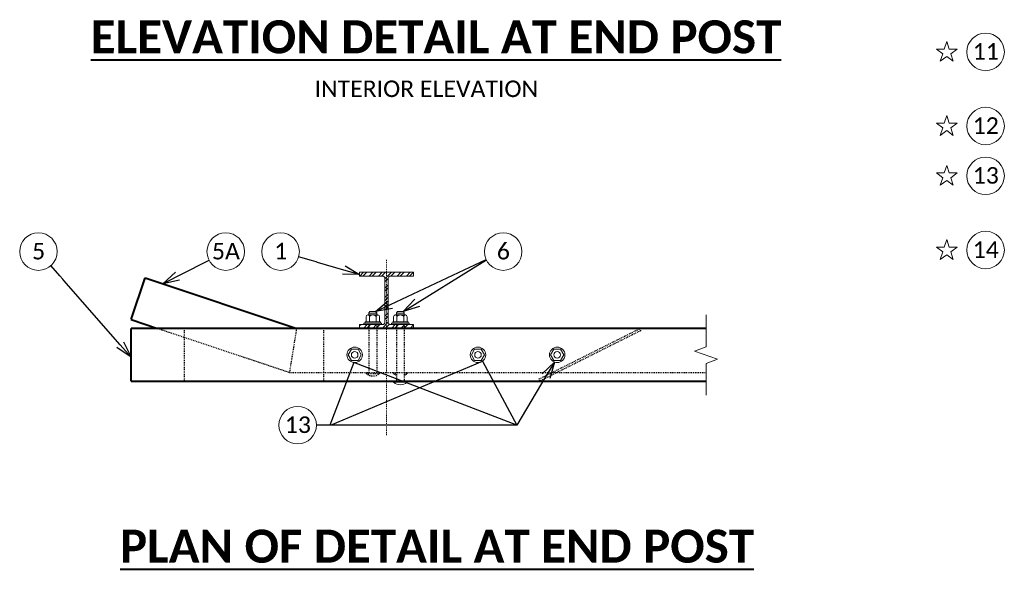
# Model space of a CAD drawing. Extents: x -1150 to 724, y -518 to -203.
# Tile 12 of 15: x 172 to 284, y -344 to -281. Entities that reach past the tile are written whole.
import ezdxf
from ezdxf import colors
from ezdxf.entities.mleader import LeaderData, LeaderLine
from ezdxf.enums import TextEntityAlignment as Align
from ezdxf.math import Vec2, Vec3

# ---------------------------------------------------------------- set-up
doc = ezdxf.new("R2010")
doc.units = 0
doc.header["$MEASUREMENT"] = 0
doc.linetypes.add('Wisdot2', pattern=[0.125, 0.0625, -0.0625])
doc.linetypes.add('Wisdot4', pattern=[0.28125, 0.125, -0.0625, 0.03125, -0.0625])
for name, color, linetype, lineweight in [('B_ANNO_BREAK', 7, 'Continuous', 18), ('B_ANNO_DIM', 7, 'Continuous', 18), ('B_ANNO_SYMB', 7, 'Continuous', 18), ('B_ANNO_TEXT', 7, 'Continuous', 18), ('B_ANNO_TEXT_TITLE', 7, 'Continuous', 40), ('B_CNTR', 1, 'Wisdot4', 18), ('B_DETAIL_HIDDEN', 7, 'Wisdot2', 25), ('B_DETAIL_OBJ', 7, 'Continuous', 40), ('B_STEEL', 92, 'Continuous', 18), ('B_STEEL_BOLT', 3, 'Continuous', 18)]:
    doc.layers.add(name, color=color, linetype=linetype, lineweight=lineweight)
doc.styles.add('Annotative', font='calibri.ttf', dxfattribs={"height": 0.0625})
doc.styles.get("Standard").update_dxf_attribs({"font": 'calibri.ttf'})
doc.styles.add('Title', font='calibrib.ttf', dxfattribs={"height": 0.125})

# ---------------------------------------------------------------- blocks, each defined once
blk = doc.blocks.new('AnonymousCell67')
at = {"layer": 'B_STEEL'}
h = blk.add_hatch(dxfattribs=at)
h.set_pattern_fill('ANSI32', color=256, scale=2)
h.paths.add_polyline_path([(3.06, 3.19), (-3.06, 3.19), (-3.06, 2.75), (-0.44, 2.75, -0.414214), (-0.19, 2.5), (-0.19, -2.5, -0.414214), (-0.44, -2.75), (-3.06, -2.75), (-3.06, -3.19), (3.06, -3.19), (3.06, -2.75), (0.44, -2.75, -0.414214), (0.19, -2.5), (0.19, 2.5, -0.414214), (0.44, 2.75), (3.06, 2.75)])
at = {"layer": 'B_STEEL', "flags": 128}
for points in [[(-0.44, 2.75), (-3.06, 2.75), (-3.06, 3.19), (3.06, 3.19), (3.06, 2.75), (0.44, 2.75)], [(-0.19, -2.5), (-0.19, 2.5)], [(0.19, 2.5), (0.19, -2.5)], [(0.44, -2.75), (3.06, -2.75), (3.06, -3.19), (-3.06, -3.19), (-3.06, -2.75), (-0.44, -2.75)]]:
    blk.add_lwpolyline(points, dxfattribs=at)
at = {"layer": 'B_STEEL'}
for centre, start, end in [((-0.44, 2.5), 0, 90), ((0.44, 2.5), 90, 180), ((-0.44, -2.5), 270, 0), ((0.44, -2.5), 180, 270)]:
    blk.add_arc(centre, 0.25, start, end, dxfattribs=at)
blk = doc.blocks.new('_Open30')
at = {"color": 0, "linetype": 'ByBlock', "lineweight": -2}
for p, q in [((-1, 0.268), (0, 0)), ((0, 0), (-1, -0.268)), ((0, 0), (-1, 0))]:
    blk.add_line(p, q, dxfattribs=at)
blk = doc.blocks.new('AnonymousCell59')
at = {"layer": 'B_DETAIL_HIDDEN', "ltscale": 0.5}
for p, q in [((-0.43, 2.18), (-0.43, -3.26)), ((0.45, 2.18), (0.45, -3.26)), ((-0.75, -3.26), (-0.75, -3.38)), ((0.77, -3.26), (0.77, -3.38)), ((-0.75, -3.38), (0.77, -3.38))]:
    blk.add_line(p, q, dxfattribs=at)
blk.add_arc((0.01, -2.49), 1.17, 229.5503, 310.4497, dxfattribs=at)
at = {"layer": 'B_STEEL_BOLT'}
for p, q in [((-0.32, 3.66), (-0.43, 3.5)), ((-0.43, 3.5), (-0.43, 3.26)), ((0.45, 3.46), (-0.43, 3.46)), ((0.32, 3.66), (-0.32, 3.66)), ((0.32, 3.66), (0.45, 3.5)), ((0.45, 3.5), (0.45, 3.26)), ((-1, 2.34), (1, 2.34)), ((-1, 2.34), (-1, 2.18)), ((0.88, 2.5), (-0.88, 2.5)), ((-0.88, 2.5), (-0.88, 2.34)), ((-0.75, 3.07), (-0.75, 2.5)), ((0.58, 3.26), (-0.56, 3.26)), ((-0.37, 3.07), (-0.37, 2.5)), ((0.39, 3.07), (0.39, 2.5)), ((0.77, 3.07), (0.77, 2.5)), ((0.88, 2.5), (0.88, 2.34)), ((1, 2.34), (1, 2.18))]:
    blk.add_line(p, q, dxfattribs=at)
for centre, radius, start, end in [((-0.56, 3.07), 0.19, 0.0996, 179.9007), ((0.01, 2.79), 0.476, 36.9137, 143.1102), ((0.58, 3.07), 0.19, 0.0996, 179.9007)]:
    blk.add_arc(centre, radius, start, end, dxfattribs=at)
blk = doc.blocks.new('AnonymousCell60')
at = {"layer": 'B_DETAIL_HIDDEN', "ltscale": 0.5}
for p, q in [((-0.45, 2.68), (-0.45, -3.76)), ((0.43, 2.68), (0.43, -3.76)), ((-0.77, -2.76), (-0.77, -2.88)), ((-0.51, -2.88), (-0.77, -2.88)), ((0.75, -2.88), (0.49, -2.88)), ((0.75, -2.76), (0.75, -2.88))]:
    blk.add_line(p, q, dxfattribs=at)
for start, end in [(229.5503, 244.7816), (295.395, 310.4497)]:
    blk.add_arc((-0.01, -1.99), 1.17, start, end, dxfattribs=at)
at = {"layer": 'B_STEEL_BOLT'}
for p, q in [((-0.77, 3.57), (-0.77, 3)), ((-0.58, 3.76), (0.56, 3.76)), ((-0.32, 4.16), (-0.45, 4)), ((-0.45, 4), (-0.45, 3.76)), ((-0.45, 3.96), (0.43, 3.96)), ((-0.39, 3.57), (-0.39, 3)), ((-0.32, 4.16), (0.32, 4.16)), ((0.32, 4.16), (0.43, 4)), ((0.37, 3.57), (0.37, 3)), ((0.43, 4), (0.43, 3.76)), ((0.75, 3.57), (0.75, 3)), ((1, 2.84), (-1, 2.84)), ((-1, 2.84), (-1, 2.68)), ((-0.88, 3), (0.88, 3)), ((-0.88, 3), (-0.88, 2.84)), ((0.88, 3), (0.88, 2.84)), ((1, 2.84), (1, 2.68)), ((0.75, -3.76), (-0.77, -3.76)), ((-0.77, -3.76), (-0.77, -3.88)), ((0.75, -3.88), (-0.77, -3.88)), ((0.75, -3.76), (0.75, -3.88))]:
    blk.add_line(p, q, dxfattribs=at)
for centre, radius, start, end in [((-0.58, 3.57), 0.19, 0.0993, 179.9004), ((-0.01, 3.29), 0.476, 36.8898, 143.0863), ((0.56, 3.57), 0.19, 0.0993, 179.9004), ((-0.01, -2.99), 1.17, 229.5503, 310.4497)]:
    blk.add_arc(centre, radius, start, end, dxfattribs=at)
blk = doc.blocks.new('Nnumber in circle')
at = {"layer": 'B_ANNO_SYMB'}
blk.add_circle((0, 0), 2.13, dxfattribs=at)
at = {"layer": 'B_ANNO_TEXT', "style": 'Annotative'}
blk.add_attdef('#', text='', height=1.88, dxfattribs=at).set_placement((0.02, -0.89, -0.84), align=Align.CENTER)
blk = doc.blocks.new('AnonymousCell61')
at = {"layer": 'B_STEEL_BOLT', "flags": 128}
blk.add_lwpolyline([(-0.75, 0), (-0.38, 0.65), (0.38, 0.65), (0.75, 0), (0.38, -0.65), (-0.38, -0.65), (-0.75, 0)], dxfattribs=at)
at = {"layer": 'B_STEEL_BOLT'}
for radius in [0.879, 0.375]:
    blk.add_circle((0, 0), radius, dxfattribs=at)
blk = doc.blocks.new('SYM104')
at = {"layer": 'B_ANNO_SYMB', "flags": 128}
blk.add_lwpolyline([(-2.44, 0.38), (-2.72, -0.48), (-3.62, -0.48), (-2.89, -1.02), (-3.17, -1.87), (-2.44, -1.34), (-1.71, -1.87), (-1.99, -1.02), (-1.26, -0.48), (-2.16, -0.48), (-2.44, 0.38)], dxfattribs=at)
blk = doc.blocks.new('*U104')
at = {"color": 7, "linetype": 'Continuous', "lineweight": 18}
for p in [(342.61, 234.35), (342.61, 225.95), (342.61, 220.29), (342.61, 211.87)]:
    blk.add_blockref('SYM104', p, dxfattribs=at)
at = {"layer": 'B_ANNO_TEXT', "style": 'Annotative'}
blk.add_attdef('SHT#', (411.46, 162.66), '', height=1.88, dxfattribs=at)
blk = doc.blocks.new('*U188')
at = {"layer": 'B_ANNO_BREAK', "flags": 128}
blk.add_lwpolyline([(312.83036, 194.58802), (312.83036, 198.19541), (314.11905, 198.66446), (311.54167, 199.60254), (312.83036, 200.07159), (312.83036, 203.72051)], dxfattribs=at)
at = {"layer": 'B_CNTR'}
blk.add_line((276.55828, 190.06603), (276.55828, 209.9422), dxfattribs=at)
at = {"layer": 'B_DETAIL_HIDDEN', "ltscale": 0.75}
for p, q in [((250.55828, 202.17319), (265.55828, 197.17319)), ((253.55828, 202.17319), (253.55828, 196.17319)), ((265.55828, 197.17319), (266.36967, 202.17319)), ((265.55828, 197.17319), (312.83036, 197.17319))]:
    blk.add_line(p, q, dxfattribs=at)
at = {"layer": 'B_DETAIL_OBJ'}
for p, q in [((247.55828, 203.17319), (249.13942, 207.9166)), ((249.13942, 207.9166), (266.36967, 202.17319)), ((247.55828, 203.17319), (250.55828, 202.17319)), ((247.55828, 196.17319), (247.55828, 202.17319)), ((312.83036, 202.17319), (247.55828, 202.17319)), ((247.55828, 196.17319), (312.83036, 196.17319))]:
    blk.add_line(p, q, dxfattribs=at)
for p, values in [((237.02364, 210.88885), {'#': '5'}), ((258.29415, 210.88885), {'#': '5A'}), ((264.52253, 210.88885), {'#': '1'}), ((289.80091, 210.88885), {'#': '6'})]:
    blk.add_blockref('Nnumber in circle', p).add_auto_attribs(values)
for name, p in [('AnonymousCell67', (276.55841, 205.36087)), ('AnonymousCell59', (274.98825, 200.43181)), ('AnonymousCell60', (278.12925, 199.93181))]:
    blk.add_blockref(name, p)
at = {"layer": 'B_ANNO_TEXT', "insert": (268.37146, 230.30147), "char_height": 1.875, "width": 40.1560771, "attachment_point": 1, "style": 'Annotative'}
blk.add_mtext('\\pxql;INTERIOR ELEVATION', dxfattribs=at)
at = {"layer": 'B_ANNO_TEXT_TITLE', "char_height": 3.75, "attachment_point": 1, "style": 'Title'}
for s, insert, width in [('\\pxqc;{\\LELEVATION DETAIL AT END POST}', (239.49829, 237.13366), 85.3458693), ('\\pxqc;{\\LPLAN OF DETAIL AT END POST}', (243.01416, 179.33341), 78.5383236)]:
    blk.add_mtext(s, dxfattribs=dict(at, insert=insert, width=width))
at = {"layer": 'B_ANNO_DIM'}
ml = blk.add_multileader_mtext('Standard', dxfattribs=at)
ml.set_content('', color=256)
ml.set_leader_properties()
ml.set_arrow_properties(name='OPEN30')
ml.build(insert=Vec2(0, 0))
ml.multileader.update_dxf_attribs({"text_right_attachment_type": 3, "dogleg_length": 0.0625, "arrow_head_size": 1.875, "scale": 30})
ctx = ml.context
ctx.base_point, ctx.scale, ctx.char_height, ctx.arrow_head_size, ctx.landing_gap_size, ctx.plane_origin, ctx.plane_x_axis, ctx.plane_y_axis = Vec3(256.39966, 209.92238), 30, 1.875, 1.875, 0.9375, Vec3(248.99422, 206.14449), Vec3(0.890781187, 0.454432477), Vec3(-0.454432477, 0.890781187)
ctx.right_attachment = 3
notes = []
notes.append((ctx, [(0, (1, 1, 0), (255.03664, 209.22703), (0.890781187, 0.454432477), 1.53014, [(0, [(251.15255, 207.24556), (254.55898, 208.98335), (254.55898, 208.98335)], 0, [])])]))
ctx.mtext.insert, ctx.mtext.text_direction, ctx.mtext.rotation, ctx.mtext.flow_direction = Vec3(256.80874, 211.18351), Vec3(0.890781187, 0.454432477), 0.471735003, 5
ml = blk.add_multileader_mtext('Standard', dxfattribs=at)
ml.set_content('', color=256)
ml.set_leader_properties()
ml.set_arrow_properties(name='OPEN30')
ml.build(insert=Vec2(0, 0))
ml.multileader.update_dxf_attribs({"text_right_attachment_type": 3, "dogleg_length": 0.0625, "arrow_head_size": 1.875, "scale": 30})
ctx = ml.context
ctx.base_point, ctx.scale, ctx.char_height, ctx.arrow_head_size, ctx.landing_gap_size, ctx.plane_origin, ctx.plane_x_axis, ctx.plane_y_axis = Vec3(266.56408, 210.29281), 30, 1.875, 1.875, 0.9375, Vec3(274.54434, 207.96292), Vec3(-0.959925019, 0.280256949), Vec3(-0.280256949, -0.959925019)
ctx.right_attachment = 3
notes.append((ctx, [(0, (1, 1, 0), (268.03289, 209.86398), (-0.959925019, 0.280256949), 1.53014, [(0, [(273.49578, 208.26905), (268.7303, 209.66037), (268.54763, 209.7137)], 0, [])])]))
ctx.mtext.insert, ctx.mtext.text_direction, ctx.mtext.rotation, ctx.mtext.flow_direction = Vec3(265.40141, 209.65562), Vec3(-0.959925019, 0.280256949), 2.857530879, 5
ml = blk.add_multileader_mtext('Standard', dxfattribs=at)
ml.set_content('', color=256)
ml.set_leader_properties()
ml.set_arrow_properties(name='OPEN30')
ml.build(insert=Vec2(0, 0))
ml.multileader.update_dxf_attribs({"text_right_attachment_type": 3, "dogleg_length": 0.0625, "arrow_head_size": 1.875, "scale": 30})
ctx = ml.context
ctx.base_point, ctx.scale, ctx.char_height, ctx.arrow_head_size, ctx.landing_gap_size, ctx.plane_origin, ctx.plane_x_axis, ctx.plane_y_axis = Vec3(287.87553, 209.98547), 30, 1.875, 1.875, 0.9375, Vec3(280.34937, 206.45421), Vec3(0.905303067, 0.424766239), Vec3(-0.424766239, 0.905303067)
ctx.right_attachment = 3
notes.append((ctx, [(0, (1, 1, 0), (286.4903, 209.33552), (0.905303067, 0.424766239), 1.53014, [(0, [(275.30732, 204.08849), (286.00485, 209.10775), (286.00485, 209.10775)], 0, [])])]))
ctx.mtext.insert, ctx.mtext.text_direction, ctx.mtext.rotation, ctx.mtext.flow_direction = Vec3(288.32604, 211.23241), Vec3(0.905303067, 0.424766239), 0.438703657, 5
ml = blk.add_multileader_mtext('Standard', dxfattribs=at)
ml.set_content('', color=256)
ml.set_leader_properties()
ml.set_arrow_properties(name='OPEN30')
ml.build(insert=Vec2(0, 0))
ml.multileader.update_dxf_attribs({"text_right_attachment_type": 3, "dogleg_length": 0.0625, "arrow_head_size": 1.875, "scale": 30})
ctx = ml.context
ctx.base_point, ctx.scale, ctx.char_height, ctx.arrow_head_size, ctx.landing_gap_size, ctx.plane_origin, ctx.plane_x_axis, ctx.plane_y_axis = Vec3(238.4282, 209.29186), 30, 1.875, 1.875, 0.9375, Vec3(243.91853, 203.04933), Vec3(-0.660417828, 0.750898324), Vec3(-0.750898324, -0.660417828)
ctx.right_attachment = 3
notes.append((ctx, [(0, (1, 1, 0), (239.43873, 208.14288), (-0.660417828, 0.750898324), 1.53014, [(0, [(247.55828, 198.91091), (239.91853, 207.59734), (239.79286, 207.74023)], 0, [])])]))
ctx.mtext.insert, ctx.mtext.text_direction, ctx.mtext.rotation, ctx.mtext.flow_direction = Vec3(237.10509, 209.37669), Vec3(-0.660417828, 0.750898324), 2.292171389, 5
ml = blk.add_multileader_mtext('Standard', dxfattribs=at)
ml.set_content('', color=256)
ml.set_leader_properties()
ml.set_arrow_properties(name='OPEN30')
ml.build(insert=Vec2(0, 0))
ml.multileader.update_dxf_attribs({"text_right_attachment_type": 3, "dogleg_length": 0.0625, "arrow_head_size": 1.875, "scale": 30})
ctx = ml.context
ctx.base_point, ctx.scale, ctx.char_height, ctx.arrow_head_size, ctx.landing_gap_size, ctx.plane_origin, ctx.plane_x_axis, ctx.plane_y_axis = Vec3(287.89303, 209.94908), 30, 1.875, 1.875, 0.9375, Vec3(280.82182, 205.5613), Vec3(0.849706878, 0.527255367), Vec3(-0.527255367, 0.849706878)
ctx.right_attachment = 3
notes.append((ctx, [(0, (1, 1, 0), (286.12999, 208.85509), (0.849706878, 0.527255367), 2.07488, [(0, [(278.4483, 204.08849), (286.12999, 208.85509), (286.12999, 208.85509)], 0, [])])]))
ctx.mtext.insert, ctx.mtext.text_direction, ctx.mtext.rotation, ctx.mtext.flow_direction = Vec3(289.18393, 209.64679), Vec3(-0.849706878, -0.527255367), 3.696959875, 5
for ctx, leaders in notes:
    for number, flags, end, landing, length, lines in leaders:
        leader = LeaderData()
        leader.index, (leader.has_last_leader_line, leader.has_dogleg_vector, leader.attachment_direction) = number, flags
        leader.last_leader_point, leader.dogleg_vector, leader.dogleg_length = Vec3(end), Vec3(landing), length
        for number, points, colour, breaks in lines:
            line = LeaderLine()
            line.index, line.vertices, line.color, line.breaks = number, Vec3.list(points), colors.encode_raw_color(colour), breaks
            leader.lines.append(line)
        ctx.leaders.append(leader)
blk = doc.blocks.new('*U275')
at = {"layer": 'B_DETAIL_HIDDEN', "ltscale": 0.75}
for p, q in [((269.4074, 202.17319), (269.4074, 196.17319)), ((293.89165, 196.434), (305.2956, 202.13598)), ((305.4074, 201.91237), (294.00345, 196.2104)), ((305.2956, 202.13598), (305.4074, 201.91237)), ((294.00345, 196.2104), (293.89165, 196.434))]:
    blk.add_line(p, q, dxfattribs=at)
for p, values in [((344.58147, 233.54554, 0.84225), {'#': '11'}), ((344.58147, 225.13736, 0.84225), {'#': '12'}), ((344.58147, 219.48457, 0.84225), {'#': '13'}), ((344.58147, 211.06503, 0.84225), {'#': '14'}), ((266.46064, 191.18983), {'#': '13'})]:
    blk.add_blockref('Nnumber in circle', p).add_auto_attribs(values)
for p in [(272.93586, 199.17299), (286.93586, 199.17299), (295.93586, 199.17299)]:
    blk.add_blockref('AnonymousCell61', p)
at = {"layer": 'B_ANNO_DIM'}
ml = blk.add_multileader_mtext('Standard', dxfattribs=at)
ml.set_content('', color=256)
ml.set_leader_properties()
ml.set_arrow_properties(name='OPEN30')
ml.build(insert=Vec2(0, 0))
ml.multileader.update_dxf_attribs({"text_right_attachment_type": 3, "dogleg_length": 0.0625, "arrow_head_size": 1.875, "scale": 30})
ctx = ml.context
ctx.base_point, ctx.scale, ctx.char_height, ctx.arrow_head_size, ctx.landing_gap_size, ctx.plane_origin = Vec3(266.71241, 191.18983), 30, 1.875, 1.875, 0.9375, Vec3(271.52885, 186.03891)
ctx.right_attachment = 3
notes = []
notes.append((ctx, [(0, (1, 1, 0), (270.11755, 191.18983), (-1, 0), 1.53014, [(2, [(295.6107, 198.35685), (291.35834, 191.18983), (270.18451, 191.18983), (287.44152, 198.4546), (291.35834, 191.18983), (272.85128, 198.29857)], 0, [])])]))
ctx.mtext.insert, ctx.mtext.flow_direction = Vec3(267.64991, 192.12733), 5
for ctx, leaders in notes:
    for number, flags, end, landing, length, lines in leaders:
        leader = LeaderData()
        leader.index, (leader.has_last_leader_line, leader.has_dogleg_vector, leader.attachment_direction) = number, flags
        leader.last_leader_point, leader.dogleg_vector, leader.dogleg_length = Vec3(end), Vec3(landing), length
        for number, points, colour, breaks in lines:
            line = LeaderLine()
            line.index, line.vertices, line.color, line.breaks = number, Vec3.list(points), colors.encode_raw_color(colour), breaks
            leader.lines.append(line)
        ctx.leaders.append(leader)

msp = doc.modelspace()

# ---------------------------------------------------------------- block references
msp.add_blockref('*U188', (-62.95, -518.34))

# ---------------------------------------------------------------- next in the draw order: block references
msp.add_blockref('*U275', (-62.95, -518.34))

# ---------------------------------------------------------------- next in the draw order: block references
msp.add_blockref('*U104', (-62.95, -518.34))

doc.saveas('drawing.dxf')
